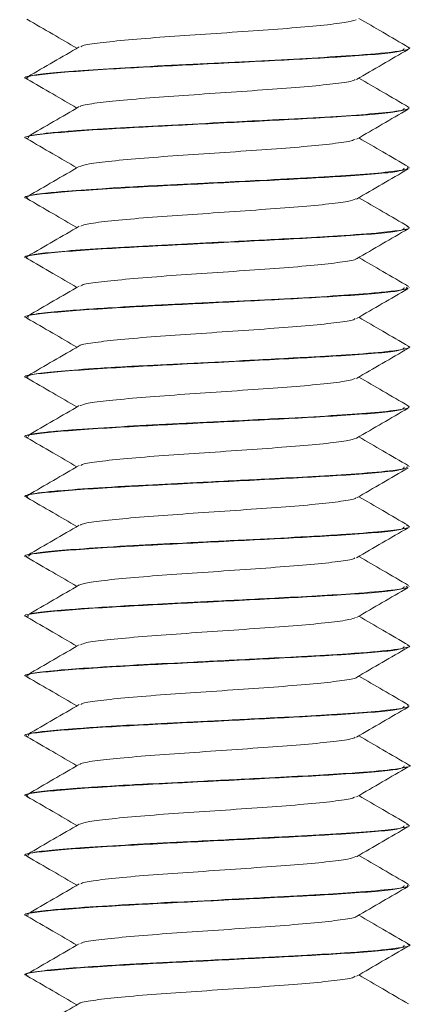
# Model space of a CAD drawing. Header units: millimetres. Extents: x 299 to 1025, y 4 to 1359.
# Tile 30 of 48: x 662.59 to 670.8, y 1298.73 to 1319.32. Entities that reach past the tile are written whole.
import ezdxf

# ---------------------------------------------------------------- set-up
doc = ezdxf.new("R2010")
doc.units = ezdxf.units.MM

msp = doc.modelspace()

# ---------------------------------------------------------------- linework, layer by layer
at = {"color": 7, "linetype": 'Continuous', "lineweight": 15}
for p, q in [((670.732, 1318.715), (670.732, 1318.724)), ((662.732, 1318.099), (662.732, 1318.089)), ((670.732, 1317.465), (670.732, 1317.474)), ((662.732, 1316.849), (662.732, 1316.839)), ((670.732, 1316.215), (670.732, 1316.224)), ((662.732, 1315.599), (662.732, 1315.589)), ((670.732, 1314.965), (670.732, 1314.974)), ((662.732, 1314.349), (662.732, 1314.339)), ((670.732, 1313.715), (670.732, 1313.724)), ((662.732, 1313.099), (662.732, 1313.089)), ((670.732, 1312.465), (670.732, 1312.474)), ((662.732, 1311.849), (662.732, 1311.839)), ((670.732, 1311.215), (670.732, 1311.224)), ((662.732, 1310.599), (662.732, 1310.589)), ((670.732, 1309.965), (670.732, 1309.974)), ((662.732, 1309.349), (662.732, 1309.339)), ((670.732, 1308.715), (670.732, 1308.724)), ((662.732, 1308.099), (662.732, 1308.089)), ((670.732, 1307.465), (670.732, 1307.474)), ((662.732, 1306.849), (662.732, 1306.839)), ((670.732, 1306.215), (670.732, 1306.224)), ((662.732, 1305.599), (662.732, 1305.589)), ((670.732, 1304.965), (670.732, 1304.974)), ((662.732, 1304.349), (662.732, 1304.339)), ((670.732, 1303.715), (670.732, 1303.724)), ((662.732, 1303.099), (662.732, 1303.089)), ((670.732, 1302.465), (670.732, 1302.474)), ((662.732, 1301.849), (662.732, 1301.839)), ((670.732, 1301.215), (670.732, 1301.224)), ((662.732, 1300.599), (662.732, 1300.589)), ((670.732, 1299.965), (670.732, 1299.974)), ((662.732, 1299.349), (662.732, 1299.339))]:
    msp.add_line(p, q, dxfattribs=at)
for points, knots in [([(662.74, 1319.326), (662.92, 1319.222), (663.269, 1319.02), (663.617, 1318.817), (663.786, 1318.719)], [0, 0, 0, 0, 0.516228, 1, 1, 1, 1]), ([(663.869, 1318.748), (663.879, 1318.757), (663.912, 1318.786), (664.248, 1318.833), (664.832, 1318.894), (665.603, 1318.956), (666.476, 1319.013), (667.37, 1319.076), (668.208, 1319.135), (668.908, 1319.195), (669.426, 1319.258), (669.561, 1319.296), (669.628, 1319.315)], [0, 0, 0, 0, 0.046266, 0.151447, 0.257736, 0.364675, 0.469435, 0.576592, 0.682375, 0.78802, 0.895213, 1, 1, 1, 1]), ([(670.722, 1318.738), (670.542, 1318.843), (670.194, 1319.045), (669.846, 1319.247), (669.679, 1319.344)], [0, 0, 0, 0, 0.5176113, 1, 1, 1, 1]), ([(662.766, 1318.076), (662.755, 1318.078), (662.573, 1318.114), (663.081, 1318.186), (664.342, 1318.281), (666.089, 1318.369), (667.844, 1318.458), (669.469, 1318.545), (670.598, 1318.634), (670.62, 1318.691), (670.629, 1318.715)], [0, 0, 0, 0, 0.010445, 0.169024, 0.326711, 0.460164, 0.595422, 0.728565, 0.88742, 1, 1, 1, 1]), ([(670.712, 1318.739), (670.718, 1318.737), (670.785, 1318.715), (670.665, 1318.68), (670.273, 1318.623), (669.544, 1318.562), (668.486, 1318.502), (667.375, 1318.444), (666.188, 1318.383), (665.056, 1318.329), (664.069, 1318.269), (663.321, 1318.212), (662.823, 1318.157), (662.767, 1318.118), (662.74, 1318.099)], [0, 0, 0, 0, 0.008488, 0.09962, 0.165909, 0.282365, 0.372994, 0.460498, 0.551311, 0.647171, 0.732333, 0.822919, 0.912624, 1, 1, 1, 1]), ([(663.836, 1318.748), (663.657, 1318.644), (663.297, 1318.435), (662.937, 1318.226), (662.757, 1318.122)], [0, 0, 0, 0, 0.499698, 1, 1, 1, 1]), ([(669.632, 1318.067), (669.812, 1318.171), (670.171, 1318.38), (670.531, 1318.589), (670.711, 1318.693)], [0, 0, 0, 0, 0.49968, 1, 1, 1, 1]), ([(662.74, 1318.076), (662.92, 1317.972), (663.269, 1317.77), (663.617, 1317.567), (663.786, 1317.469)], [0, 0, 0, 0, 0.5162404, 1, 1, 1, 1]), ([(663.854, 1317.498), (663.855, 1317.501), (663.861, 1317.525), (664.13, 1317.568), (664.649, 1317.626), (665.381, 1317.69), (666.233, 1317.747), (667.13, 1317.809), (667.989, 1317.87), (668.741, 1317.927), (669.287, 1317.991), (669.584, 1318.035), (669.601, 1318.062), (669.604, 1318.068)], [0, 0, 0, 0, 0.016458, 0.122221, 0.227224, 0.334135, 0.438692, 0.54502, 0.651318, 0.755895, 0.862811, 0.967778, 1, 1, 1, 1]), ([(670.722, 1317.488), (670.542, 1317.593), (670.194, 1317.795), (669.846, 1317.997), (669.679, 1318.094)], [0, 0, 0, 0, 0.5176113, 1, 1, 1, 1]), ([(662.766, 1316.826), (662.755, 1316.828), (662.573, 1316.863), (663.081, 1316.936), (664.342, 1317.031), (666.089, 1317.119), (667.844, 1317.208), (669.469, 1317.295), (670.598, 1317.384), (670.62, 1317.441), (670.629, 1317.465)], [0, 0, 0, 0, 0.010445, 0.169023, 0.326711, 0.460164, 0.595422, 0.728565, 0.88742, 1, 1, 1, 1]), ([(663.836, 1317.498), (663.657, 1317.394), (663.297, 1317.185), (662.937, 1316.976), (662.757, 1316.872)], [0, 0, 0, 0, 0.499674, 1, 1, 1, 1]), ([(670.704, 1317.489), (670.716, 1317.485), (670.74, 1317.477), (670.731, 1317.467), (670.725, 1317.462), (670.699, 1317.442), (670.54, 1317.406), (669.982, 1317.347), (669.122, 1317.284), (668.427, 1317.253), (668.062, 1317.23), (668.054, 1317.23), (668.028, 1317.228), (667.932, 1317.223), (667.566, 1317.204), (666.82, 1317.166), (665.753, 1317.113), (664.665, 1317.057), (664.041, 1317.016), (663.753, 1316.994), (663.678, 1316.989), (663.443, 1316.97), (663.06, 1316.935), (662.752, 1316.891), (662.768, 1316.86), (662.773, 1316.849)], [0, 0, 0, 0, 0.018715, 0.036701, 0.04199, 0.04481, 0.127141, 0.225088, 0.315246, 0.405395, 0.40564, 0.406055, 0.407392, 0.412093, 0.429609, 0.496969, 0.587212, 0.677104, 0.76855, 0.771799, 0.777326, 0.795212, 0.858216, 0.94896, 1, 1, 1, 1]), ([(669.632, 1316.817), (669.812, 1316.921), (670.171, 1317.13), (670.531, 1317.339), (670.711, 1317.443)], [0, 0, 0, 0, 0.499668, 1, 1, 1, 1]), ([(662.74, 1316.826), (662.92, 1316.722), (663.269, 1316.52), (663.617, 1316.317), (663.786, 1316.219)], [0, 0, 0, 0, 0.516216, 1, 1, 1, 1]), ([(663.845, 1316.247), (663.898, 1316.265), (664.009, 1316.305), (664.49, 1316.36), (665.166, 1316.423), (665.994, 1316.482), (666.887, 1316.541), (667.764, 1316.604), (668.552, 1316.661), (669.161, 1316.724), (669.533, 1316.776), (669.583, 1316.807), (669.602, 1316.818)], [0, 0, 0, 0, 0.095714, 0.199883, 0.306441, 0.411407, 0.5166, 0.623098, 0.727223, 0.833542, 0.939153, 1, 1, 1, 1]), ([(670.722, 1316.238), (670.542, 1316.343), (670.194, 1316.545), (669.846, 1316.747), (669.679, 1316.844)], [0, 0, 0, 0, 0.5176113, 1, 1, 1, 1]), ([(662.766, 1315.576), (662.755, 1315.578), (662.573, 1315.614), (663.081, 1315.686), (664.342, 1315.781), (666.089, 1315.869), (667.844, 1315.958), (669.469, 1316.045), (670.598, 1316.134), (670.62, 1316.191), (670.629, 1316.215)], [0, 0, 0, 0, 0.010445, 0.169024, 0.326711, 0.460164, 0.595422, 0.728565, 0.88742, 1, 1, 1, 1]), ([(670.704, 1316.239), (670.711, 1316.221), (670.723, 1316.185), (670.337, 1316.132), (669.668, 1316.072), (668.731, 1316.015), (667.737, 1315.963), (666.986, 1315.924), (666.605, 1315.905), (666.496, 1315.899), (666.082, 1315.879), (665.558, 1315.854), (664.849, 1315.816), (664.183, 1315.777), (663.724, 1315.739), (663.492, 1315.724), (663.484, 1315.723), (663.455, 1315.72), (663.35, 1315.711), (663.161, 1315.694), (663.011, 1315.676), (662.911, 1315.66), (662.806, 1315.64), (662.707, 1315.619), (662.747, 1315.602), (662.755, 1315.599)], [0, 0, 0, 0, 0.0803035, 0.1675816, 0.2611101, 0.349256, 0.4412397, 0.5071466, 0.5250249, 0.5301818, 0.5328168, 0.6221331, 0.6533307, 0.7132882, 0.8042644, 0.8046083, 0.8052777, 0.8075935, 0.8161299, 0.8488079, 0.8938132, 0.9030987, 0.921472, 0.985384, 1, 1, 1, 1]), ([(663.836, 1316.248), (663.657, 1316.144), (663.297, 1315.935), (662.937, 1315.726), (662.757, 1315.622)], [0, 0, 0, 0, 0.499698, 1, 1, 1, 1]), ([(669.632, 1315.567), (669.812, 1315.671), (670.171, 1315.88), (670.531, 1316.089), (670.711, 1316.193)], [0, 0, 0, 0, 0.49968, 1, 1, 1, 1]), ([(670.722, 1314.988), (670.542, 1315.093), (670.194, 1315.295), (669.846, 1315.497), (669.679, 1315.594)], [0, 0, 0, 0, 0.5176113, 1, 1, 1, 1]), ([(662.74, 1315.576), (662.92, 1315.472), (663.269, 1315.27), (663.617, 1315.067), (663.786, 1314.969)], [0, 0, 0, 0, 0.5162404, 1, 1, 1, 1]), ([(663.866, 1314.997), (663.89, 1315.01), (663.95, 1315.044), (664.341, 1315.094), (664.964, 1315.156), (665.76, 1315.217), (666.643, 1315.274), (667.531, 1315.338), (668.351, 1315.396), (669.017, 1315.456), (669.476, 1315.516), (669.574, 1315.552), (669.619, 1315.568)], [0, 0, 0, 0, 0.066228, 0.17043, 0.276576, 0.382452, 0.486827, 0.593462, 0.698006, 0.80367, 0.909964, 1, 1, 1, 1]), ([(662.766, 1314.326), (662.755, 1314.328), (662.573, 1314.363), (663.081, 1314.436), (664.342, 1314.531), (666.089, 1314.619), (667.844, 1314.708), (669.469, 1314.795), (670.598, 1314.884), (670.62, 1314.941), (670.629, 1314.965)], [0, 0, 0, 0, 0.010445, 0.169023, 0.326711, 0.460164, 0.595422, 0.728565, 0.88742, 1, 1, 1, 1]), ([(670.687, 1314.989), (670.705, 1314.983), (670.784, 1314.959), (670.606, 1314.919), (670.144, 1314.861), (669.351, 1314.8), (668.262, 1314.741), (667.115, 1314.68), (665.933, 1314.621), (664.871, 1314.569), (663.923, 1314.509), (663.218, 1314.453), (662.845, 1314.404), (662.729, 1314.368), (662.737, 1314.352), (662.738, 1314.349)], [0, 0, 0, 0, 0.025955, 0.111159, 0.195106, 0.300056, 0.383652, 0.490555, 0.570457, 0.658237, 0.749667, 0.839506, 0.922959, 0.986324, 1, 1, 1, 1]), ([(663.836, 1314.998), (663.657, 1314.894), (663.297, 1314.685), (662.937, 1314.476), (662.757, 1314.372)], [0, 0, 0, 0, 0.499674, 1, 1, 1, 1]), ([(669.632, 1314.317), (669.812, 1314.421), (670.171, 1314.63), (670.531, 1314.839), (670.711, 1314.943)], [0, 0, 0, 0, 0.499668, 1, 1, 1, 1]), ([(662.74, 1314.326), (662.92, 1314.222), (663.269, 1314.02), (663.617, 1313.817), (663.786, 1313.719)], [0, 0, 0, 0, 0.516216, 1, 1, 1, 1]), ([(663.866, 1313.748), (663.872, 1313.755), (663.896, 1313.783), (664.209, 1313.828), (664.773, 1313.888), (665.533, 1313.951), (666.399, 1314.008), (667.295, 1314.071), (668.139, 1314.131), (668.862, 1314.189), (669.362, 1314.253), (669.617, 1314.292), (669.618, 1314.315), (669.618, 1314.317)], [0, 0, 0, 0, 0.036769, 0.141862, 0.247525, 0.354258, 0.458661, 0.565356, 0.671106, 0.77612, 0.883027, 0.987577, 1, 1, 1, 1]), ([(670.722, 1313.738), (670.542, 1313.843), (670.194, 1314.045), (669.846, 1314.247), (669.679, 1314.344)], [0, 0, 0, 0, 0.5176113, 1, 1, 1, 1]), ([(663.836, 1313.748), (663.657, 1313.644), (663.297, 1313.435), (662.937, 1313.226), (662.757, 1313.122)], [0, 0, 0, 0, 0.499698, 1, 1, 1, 1]), ([(662.766, 1313.076), (662.755, 1313.078), (662.573, 1313.114), (663.081, 1313.186), (664.342, 1313.281), (666.089, 1313.369), (667.844, 1313.458), (669.469, 1313.545), (670.598, 1313.634), (670.62, 1313.691), (670.629, 1313.715)], [0, 0, 0, 0, 0.010445, 0.169024, 0.326711, 0.460164, 0.595422, 0.728565, 0.88742, 1, 1, 1, 1]), ([(670.679, 1313.724), (670.69, 1313.713), (670.72, 1313.685), (670.485, 1313.653), (670.161, 1313.616), (669.709, 1313.576), (668.933, 1313.525), (667.862, 1313.47), (666.7, 1313.409), (665.537, 1313.353), (664.6, 1313.302), (663.994, 1313.262), (663.472, 1313.223), (663.175, 1313.197), (662.985, 1313.172), (662.858, 1313.152), (662.729, 1313.127), (662.761, 1313.106), (662.772, 1313.099)], [0, 0, 0, 0, 0.051204, 0.131629, 0.166093, 0.225216, 0.317841, 0.409505, 0.503058, 0.594799, 0.687332, 0.747919, 0.780955, 0.872264, 0.883011, 0.90218, 0.965694, 1, 1, 1, 1]), ([(669.632, 1313.067), (669.812, 1313.171), (670.171, 1313.38), (670.531, 1313.589), (670.711, 1313.693)], [0, 0, 0, 0, 0.49968, 1, 1, 1, 1]), ([(662.74, 1313.076), (662.92, 1312.972), (663.269, 1312.77), (663.617, 1312.567), (663.786, 1312.469)], [0, 0, 0, 0, 0.5162404, 1, 1, 1, 1]), ([(663.845, 1312.498), (663.845, 1312.5), (663.845, 1312.521), (664.097, 1312.563), (664.594, 1312.621), (665.313, 1312.685), (666.157, 1312.742), (667.054, 1312.803), (667.919, 1312.865), (668.683, 1312.922), (669.249, 1312.986), (669.569, 1313.032), (669.594, 1313.06), (669.601, 1313.068)], [0, 0, 0, 0, 0.00711, 0.113141, 0.217911, 0.324841, 0.429557, 0.535656, 0.642146, 0.746608, 0.853467, 0.958713, 1, 1, 1, 1]), ([(670.722, 1312.488), (670.542, 1312.593), (670.194, 1312.795), (669.846, 1312.997), (669.679, 1313.094)], [0, 0, 0, 0, 0.5176113, 1, 1, 1, 1]), ([(663.836, 1312.498), (663.657, 1312.394), (663.297, 1312.185), (662.937, 1311.976), (662.757, 1311.872)], [0, 0, 0, 0, 0.499674, 1, 1, 1, 1]), ([(662.766, 1311.826), (662.755, 1311.828), (662.573, 1311.863), (663.081, 1311.936), (664.342, 1312.031), (666.089, 1312.119), (667.844, 1312.208), (669.469, 1312.295), (670.598, 1312.384), (670.62, 1312.441), (670.629, 1312.465)], [0, 0, 0, 0, 0.010445, 0.169023, 0.326711, 0.460164, 0.595422, 0.728565, 0.88742, 1, 1, 1, 1]), ([(670.714, 1312.488), (670.719, 1312.487), (670.785, 1312.466), (670.662, 1312.428), (670.253, 1312.372), (669.522, 1312.311), (668.714, 1312.265), (668.019, 1312.228), (667.263, 1312.188), (666.232, 1312.136), (665.337, 1312.093), (664.646, 1312.054), (664.006, 1312.014), (663.331, 1311.963), (662.826, 1311.908), (662.767, 1311.868), (662.737, 1311.849)], [0, 0, 0, 0, 0.006989, 0.098393, 0.17566, 0.282313, 0.368075, 0.401755, 0.459032, 0.550228, 0.639499, 0.673351, 0.731007, 0.821587, 0.91121, 1, 1, 1, 1]), ([(669.632, 1311.817), (669.812, 1311.921), (670.171, 1312.13), (670.531, 1312.339), (670.711, 1312.443)], [0, 0, 0, 0, 0.499668, 1, 1, 1, 1]), ([(662.74, 1311.826), (662.92, 1311.722), (663.269, 1311.52), (663.617, 1311.317), (663.786, 1311.219)], [0, 0, 0, 0, 0.516216, 1, 1, 1, 1]), ([(663.854, 1311.247), (663.897, 1311.264), (663.99, 1311.301), (664.441, 1311.355), (665.101, 1311.417), (665.92, 1311.477), (666.81, 1311.536), (667.691, 1311.599), (668.49, 1311.656), (669.117, 1311.718), (669.516, 1311.773), (669.58, 1311.805), (669.605, 1311.818)], [0, 0, 0, 0, 0.086434, 0.190555, 0.297026, 0.402318, 0.5072, 0.613784, 0.717985, 0.824139, 0.930008, 1, 1, 1, 1]), ([(670.722, 1311.238), (670.542, 1311.343), (670.194, 1311.545), (669.846, 1311.747), (669.679, 1311.844)], [0, 0, 0, 0, 0.5176113, 1, 1, 1, 1]), ([(662.766, 1310.576), (662.755, 1310.578), (662.573, 1310.614), (663.081, 1310.686), (664.342, 1310.781), (666.089, 1310.869), (667.844, 1310.958), (669.469, 1311.045), (670.598, 1311.134), (670.62, 1311.191), (670.629, 1311.215)], [0, 0, 0, 0, 0.010445, 0.169024, 0.326711, 0.460164, 0.595422, 0.728565, 0.88742, 1, 1, 1, 1]), ([(663.836, 1311.248), (663.657, 1311.144), (663.297, 1310.935), (662.937, 1310.726), (662.757, 1310.622)], [0, 0, 0, 0, 0.499686, 1, 1, 1, 1]), ([(670.703, 1311.239), (670.715, 1311.235), (670.74, 1311.226), (670.731, 1311.218), (670.726, 1311.212), (670.724, 1311.211), (670.701, 1311.191), (670.545, 1311.158), (669.993, 1311.097), (669.137, 1311.038), (668.443, 1310.999), (668.071, 1310.981), (668.043, 1310.979), (667.946, 1310.974), (667.58, 1310.955), (666.837, 1310.916), (665.771, 1310.864), (664.681, 1310.808), (664.033, 1310.765), (663.691, 1310.74), (663.447, 1310.721), (663.065, 1310.686), (662.754, 1310.641), (662.768, 1310.611), (662.773, 1310.599)], [0, 0, 0, 0, 0.0190468, 0.0365866, 0.0413153, 0.0426688, 0.0433487, 0.1261193, 0.2236115, 0.3137743, 0.4039301, 0.4047138, 0.4061568, 0.4110228, 0.4286671, 0.4954919, 0.5857815, 0.6756262, 0.7670756, 0.777042, 0.7953294, 0.8567759, 0.9474798, 1, 1, 1, 1]), ([(669.632, 1310.567), (669.812, 1310.671), (670.171, 1310.88), (670.531, 1311.089), (670.711, 1311.193)], [0, 0, 0, 0, 0.49968, 1, 1, 1, 1]), ([(662.74, 1310.576), (662.92, 1310.472), (663.269, 1310.27), (663.617, 1310.067), (663.786, 1309.969)], [0, 0, 0, 0, 0.5162404, 1, 1, 1, 1]), ([(663.869, 1309.997), (663.885, 1310.009), (663.932, 1310.04), (664.297, 1310.089), (664.902, 1310.15), (665.688, 1310.212), (666.566, 1310.269), (667.457, 1310.332), (668.286, 1310.391), (668.968, 1310.451), (669.457, 1310.513), (669.573, 1310.55), (669.629, 1310.569)], [0, 0, 0, 0, 0.056911, 0.161236, 0.267169, 0.373255, 0.47748, 0.584074, 0.688859, 0.794236, 0.900664, 1, 1, 1, 1]), ([(670.722, 1309.988), (670.542, 1310.093), (670.194, 1310.295), (669.846, 1310.497), (669.679, 1310.594)], [0, 0, 0, 0, 0.517636, 1, 1, 1, 1]), ([(662.766, 1309.326), (662.755, 1309.328), (662.573, 1309.363), (663.081, 1309.436), (664.342, 1309.531), (666.089, 1309.619), (667.844, 1309.708), (669.469, 1309.795), (670.598, 1309.884), (670.62, 1309.941), (670.629, 1309.965)], [0, 0, 0, 0, 0.0104447, 0.1690234, 0.3267107, 0.4601641, 0.5954222, 0.7285654, 0.8874196, 1, 1, 1, 1]), ([(670.692, 1309.974), (670.696, 1309.962), (670.703, 1309.934), (670.374, 1309.886), (669.732, 1309.826), (668.787, 1309.767), (667.693, 1309.711), (666.522, 1309.65), (665.286, 1309.591), (664.226, 1309.53), (663.466, 1309.474), (662.943, 1309.421), (662.691, 1309.379), (662.75, 1309.353), (662.758, 1309.349)], [0, 0, 0, 0, 0.057889, 0.131295, 0.242813, 0.334847, 0.41379, 0.524471, 0.610633, 0.713376, 0.810517, 0.872392, 0.982477, 1, 1, 1, 1]), ([(663.836, 1309.998), (663.657, 1309.894), (663.297, 1309.685), (662.937, 1309.476), (662.757, 1309.372)], [0, 0, 0, 0, 0.499674, 1, 1, 1, 1]), ([(669.632, 1309.317), (669.812, 1309.421), (670.171, 1309.63), (670.531, 1309.839), (670.711, 1309.943)], [0, 0, 0, 0, 0.499668, 1, 1, 1, 1]), ([(662.74, 1309.326), (662.92, 1309.222), (663.269, 1309.02), (663.617, 1308.817), (663.786, 1308.719)], [0, 0, 0, 0, 0.516216, 1, 1, 1, 1]), ([(663.862, 1308.748), (663.865, 1308.753), (663.88, 1308.779), (664.172, 1308.824), (664.715, 1308.883), (665.462, 1308.946), (666.322, 1309.003), (667.219, 1309.065), (668.071, 1309.126), (668.807, 1309.184), (669.329, 1309.248), (669.602, 1309.289), (669.609, 1309.313), (669.611, 1309.318)], [0, 0, 0, 0, 0.027419, 0.132822, 0.23817, 0.345007, 0.449449, 0.555998, 0.662022, 0.766802, 0.873736, 0.978446, 1, 1, 1, 1]), ([(670.722, 1308.738), (670.542, 1308.843), (670.194, 1309.045), (669.846, 1309.247), (669.679, 1309.344)], [0, 0, 0, 0, 0.5176113, 1, 1, 1, 1]), ([(662.766, 1308.076), (662.755, 1308.078), (662.573, 1308.114), (663.081, 1308.185), (664.342, 1308.281), (666.089, 1308.369), (667.844, 1308.458), (669.469, 1308.545), (670.598, 1308.634), (670.62, 1308.691), (670.629, 1308.715)], [0, 0, 0, 0, 0.010445, 0.169023, 0.326711, 0.460164, 0.595422, 0.728565, 0.88742, 1, 1, 1, 1]), ([(663.836, 1308.748), (663.657, 1308.644), (663.297, 1308.435), (662.937, 1308.226), (662.757, 1308.122)], [0, 0, 0, 0, 0.499686, 1, 1, 1, 1]), ([(670.677, 1308.739), (670.7, 1308.732), (670.784, 1308.708), (670.589, 1308.666), (670.104, 1308.607), (669.327, 1308.549), (668.374, 1308.496), (667.292, 1308.439), (666.066, 1308.378), (664.886, 1308.32), (663.927, 1308.259), (663.227, 1308.203), (662.793, 1308.151), (662.784, 1308.116), (662.78, 1308.099)], [0, 0, 0, 0, 0.0299798, 0.1123872, 0.2045964, 0.3075378, 0.3716622, 0.4653385, 0.5685314, 0.6535116, 0.7530099, 0.8383739, 0.9225608, 1, 1, 1, 1]), ([(669.632, 1308.067), (669.812, 1308.171), (670.171, 1308.38), (670.531, 1308.589), (670.711, 1308.693)], [0, 0, 0, 0, 0.499692, 1, 1, 1, 1]), ([(662.74, 1308.076), (662.92, 1307.972), (663.269, 1307.77), (663.617, 1307.567), (663.786, 1307.469)], [0, 0, 0, 0, 0.516228, 1, 1, 1, 1]), ([(663.836, 1307.497), (663.902, 1307.518), (664.034, 1307.559), (664.55, 1307.616), (665.244, 1307.679), (666.082, 1307.737), (666.977, 1307.798), (667.848, 1307.86), (668.623, 1307.917), (669.21, 1307.98), (669.553, 1308.029), (669.589, 1308.059), (669.6, 1308.068)], [0, 0, 0, 0, 0.105088, 0.209552, 0.316339, 0.421144, 0.52685, 0.633372, 0.737651, 0.844288, 0.949724, 1, 1, 1, 1]), ([(670.722, 1307.488), (670.542, 1307.593), (670.194, 1307.795), (669.846, 1307.997), (669.679, 1308.094)], [0, 0, 0, 0, 0.517636, 1, 1, 1, 1]), ([(662.766, 1306.826), (662.755, 1306.828), (662.573, 1306.863), (663.081, 1306.936), (664.342, 1307.031), (666.089, 1307.119), (667.844, 1307.208), (669.469, 1307.295), (670.598, 1307.384), (670.62, 1307.441), (670.629, 1307.465)], [0, 0, 0, 0, 0.0104447, 0.1690234, 0.3267107, 0.4601641, 0.5954222, 0.7285654, 0.8874196, 1, 1, 1, 1]), ([(670.67, 1307.474), (670.687, 1307.465), (670.738, 1307.438), (670.42, 1307.393), (669.818, 1307.333), (668.937, 1307.276), (667.909, 1307.222), (666.74, 1307.161), (665.63, 1307.108), (664.568, 1307.05), (663.632, 1306.989), (663.008, 1306.93), (662.73, 1306.883), (662.765, 1306.857), (662.776, 1306.849)], [0, 0, 0, 0, 0.042371, 0.124434, 0.23576, 0.316159, 0.39675, 0.507031, 0.593609, 0.662801, 0.782197, 0.877248, 0.96113, 1, 1, 1, 1]), ([(663.836, 1307.498), (663.657, 1307.394), (663.297, 1307.185), (662.937, 1306.976), (662.757, 1306.872)], [0, 0, 0, 0, 0.499698, 1, 1, 1, 1]), ([(669.632, 1306.817), (669.812, 1306.921), (670.171, 1307.13), (670.531, 1307.339), (670.711, 1307.443)], [0, 0, 0, 0, 0.499668, 1, 1, 1, 1]), ([(662.74, 1306.826), (662.92, 1306.722), (663.269, 1306.52), (663.617, 1306.317), (663.786, 1306.219)], [0, 0, 0, 0, 0.5162404, 1, 1, 1, 1]), ([(663.861, 1306.247), (663.894, 1306.262), (663.971, 1306.298), (664.394, 1306.349), (665.037, 1306.412), (665.846, 1306.472), (666.734, 1306.531), (667.618, 1306.594), (668.427, 1306.651), (669.072, 1306.713), (669.498, 1306.77), (669.577, 1306.804), (669.61, 1306.818)], [0, 0, 0, 0, 0.07714, 0.181267, 0.287612, 0.393195, 0.497813, 0.604444, 0.708772, 0.814723, 0.920811, 1, 1, 1, 1]), ([(670.722, 1306.238), (670.542, 1306.343), (670.194, 1306.545), (669.846, 1306.747), (669.679, 1306.844)], [0, 0, 0, 0, 0.5176113, 1, 1, 1, 1]), ([(662.766, 1305.576), (662.755, 1305.578), (662.573, 1305.614), (663.081, 1305.685), (664.342, 1305.781), (666.089, 1305.869), (667.844, 1305.958), (669.469, 1306.045), (670.598, 1306.134), (670.62, 1306.191), (670.629, 1306.215)], [0, 0, 0, 0, 0.010445, 0.169023, 0.326711, 0.460164, 0.595422, 0.728565, 0.88742, 1, 1, 1, 1]), ([(670.693, 1306.239), (670.707, 1306.235), (670.8, 1306.214), (670.656, 1306.18), (670.299, 1306.126), (669.587, 1306.065), (668.56, 1306.006), (667.449, 1305.948), (666.298, 1305.889), (665.096, 1305.831), (664.14, 1305.773), (663.367, 1305.716), (662.839, 1305.661), (662.769, 1305.62), (662.735, 1305.599)], [0, 0, 0, 0, 0.015048, 0.098795, 0.159527, 0.278674, 0.370554, 0.447233, 0.550977, 0.634971, 0.735692, 0.809747, 0.905926, 1, 1, 1, 1]), ([(663.836, 1306.248), (663.657, 1306.144), (663.297, 1305.935), (662.937, 1305.726), (662.757, 1305.622)], [0, 0, 0, 0, 0.499686, 1, 1, 1, 1]), ([(669.632, 1305.567), (669.812, 1305.671), (670.171, 1305.88), (670.531, 1306.089), (670.711, 1306.193)], [0, 0, 0, 0, 0.499692, 1, 1, 1, 1]), ([(662.74, 1305.576), (662.92, 1305.472), (663.269, 1305.27), (663.617, 1305.067), (663.786, 1304.969)], [0, 0, 0, 0, 0.516228, 1, 1, 1, 1]), ([(663.869, 1304.998), (663.88, 1305.007), (663.915, 1305.037), (664.255, 1305.084), (664.842, 1305.145), (665.616, 1305.207), (666.489, 1305.264), (667.383, 1305.327), (668.217, 1305.386), (668.925, 1305.445), (669.399, 1305.509), (669.634, 1305.547), (669.63, 1305.567), (669.63, 1305.567)], [0, 0, 0, 0, 0.047725, 0.152525, 0.25851, 0.365073, 0.469499, 0.576319, 0.6817, 0.787055, 0.893882, 0.998314, 1, 1, 1, 1]), ([(670.722, 1304.988), (670.542, 1305.093), (670.194, 1305.295), (669.846, 1305.497), (669.679, 1305.594)], [0, 0, 0, 0, 0.517636, 1, 1, 1, 1]), ([(662.766, 1304.326), (662.755, 1304.328), (662.573, 1304.364), (663.081, 1304.435), (664.342, 1304.531), (666.089, 1304.619), (667.844, 1304.708), (669.469, 1304.795), (670.598, 1304.884), (670.62, 1304.941), (670.629, 1304.965)], [0, 0, 0, 0, 0.0104449, 0.1690236, 0.3267108, 0.4601642, 0.5954223, 0.7285654, 0.8874196, 1, 1, 1, 1]), ([(663.836, 1304.998), (663.657, 1304.894), (663.297, 1304.685), (662.937, 1304.476), (662.757, 1304.372)], [0, 0, 0, 0, 0.499698, 1, 1, 1, 1]), ([(670.693, 1304.974), (670.705, 1304.969), (670.761, 1304.947), (670.522, 1304.906), (670.007, 1304.848), (669.174, 1304.789), (668.15, 1304.735), (666.998, 1304.674), (665.826, 1304.616), (665.067, 1304.578), (664.604, 1304.551), (664.237, 1304.528), (663.682, 1304.49), (663.231, 1304.452), (662.946, 1304.418), (662.762, 1304.386), (662.773, 1304.362), (662.778, 1304.349)], [0, 0, 0, 0, 0.023371, 0.104787, 0.204154, 0.296995, 0.379805, 0.481929, 0.574266, 0.657878, 0.674114, 0.702337, 0.763658, 0.851967, 0.888797, 0.938452, 1, 1, 1, 1]), ([(669.632, 1304.317), (669.812, 1304.421), (670.171, 1304.63), (670.531, 1304.839), (670.711, 1304.943)], [0, 0, 0, 0, 0.499668, 1, 1, 1, 1]), ([(662.74, 1304.326), (662.92, 1304.222), (663.269, 1304.02), (663.617, 1303.817), (663.786, 1303.719)], [0, 0, 0, 0, 0.5162404, 1, 1, 1, 1]), ([(663.855, 1303.748), (663.856, 1303.752), (663.864, 1303.776), (664.136, 1303.819), (664.659, 1303.877), (665.393, 1303.941), (666.246, 1303.998), (667.143, 1304.06), (668.001, 1304.121), (668.751, 1304.178), (669.294, 1304.242), (669.587, 1304.286), (669.602, 1304.312), (669.605, 1304.318)], [0, 0, 0, 0, 0.01807, 0.123783, 0.228833, 0.335736, 0.440272, 0.546635, 0.652895, 0.757499, 0.864421, 0.969346, 1, 1, 1, 1]), ([(670.722, 1303.738), (670.542, 1303.843), (670.194, 1304.045), (669.846, 1304.247), (669.679, 1304.344)], [0, 0, 0, 0, 0.5176113, 1, 1, 1, 1]), ([(662.766, 1303.076), (662.755, 1303.078), (662.573, 1303.114), (663.081, 1303.185), (664.342, 1303.281), (666.089, 1303.369), (667.844, 1303.458), (669.469, 1303.545), (670.598, 1303.634), (670.62, 1303.691), (670.629, 1303.715)], [0, 0, 0, 0, 0.010445, 0.169023, 0.326711, 0.460164, 0.595422, 0.728565, 0.88742, 1, 1, 1, 1]), ([(670.714, 1303.739), (670.718, 1303.738), (670.801, 1303.72), (670.677, 1303.686), (670.361, 1303.632), (669.668, 1303.572), (668.757, 1303.516), (667.704, 1303.461), (666.532, 1303.4), (665.561, 1303.354), (664.821, 1303.314), (664.35, 1303.286), (664.002, 1303.262), (663.76, 1303.245), (663.371, 1303.215), (662.94, 1303.171), (662.699, 1303.126), (662.75, 1303.103), (662.759, 1303.099)], [0, 0, 0, 0, 0.00352, 0.079541, 0.160194, 0.26915, 0.348539, 0.426049, 0.53373, 0.618727, 0.655489, 0.721848, 0.748599, 0.763634, 0.802119, 0.889135, 0.982429, 1, 1, 1, 1]), ([(663.836, 1303.748), (663.657, 1303.644), (663.297, 1303.435), (662.937, 1303.226), (662.757, 1303.121)], [0, 0, 0, 0, 0.499674, 1, 1, 1, 1]), ([(669.632, 1303.067), (669.812, 1303.171), (670.171, 1303.38), (670.531, 1303.589), (670.711, 1303.693)], [0, 0, 0, 0, 0.499692, 1, 1, 1, 1]), ([(662.74, 1303.076), (662.92, 1302.972), (663.269, 1302.77), (663.617, 1302.567), (663.786, 1302.469)], [0, 0, 0, 0, 0.516228, 1, 1, 1, 1]), ([(663.844, 1302.497), (663.899, 1302.516), (664.012, 1302.555), (664.499, 1302.611), (665.178, 1302.674), (666.007, 1302.733), (666.9, 1302.792), (667.776, 1302.855), (668.563, 1302.912), (669.168, 1302.975), (669.536, 1303.026), (669.584, 1303.057), (669.601, 1303.068)], [0, 0, 0, 0, 0.097312, 0.2014944, 0.3080638, 0.4129757, 0.5182229, 0.6247015, 0.7288191, 0.8351617, 0.9407249, 1, 1, 1, 1]), ([(670.722, 1302.488), (670.542, 1302.593), (670.194, 1302.795), (669.846, 1302.997), (669.679, 1303.094)], [0, 0, 0, 0, 0.517636, 1, 1, 1, 1]), ([(662.766, 1301.826), (662.755, 1301.828), (662.573, 1301.864), (663.081, 1301.935), (664.342, 1302.031), (666.089, 1302.119), (667.844, 1302.208), (669.469, 1302.295), (670.598, 1302.384), (670.62, 1302.441), (670.629, 1302.465)], [0, 0, 0, 0, 0.010445, 0.169024, 0.326711, 0.460164, 0.595422, 0.728566, 0.88742, 1, 1, 1, 1]), ([(663.836, 1302.498), (663.657, 1302.394), (663.297, 1302.185), (662.937, 1301.976), (662.757, 1301.872)], [0, 0, 0, 0, 0.499698, 1, 1, 1, 1]), ([(670.676, 1302.489), (670.699, 1302.482), (670.785, 1302.458), (670.589, 1302.416), (670.132, 1302.36), (669.354, 1302.3), (668.612, 1302.259), (668.122, 1302.233), (667.953, 1302.224), (667.863, 1302.22), (667.821, 1302.217), (667.803, 1302.217), (667.797, 1302.216), (667.795, 1302.216), (667.795, 1302.216), (667.795, 1302.216), (667.795, 1302.216), (667.795, 1302.216), (667.794, 1302.216), (667.793, 1302.216), (667.771, 1302.214), (667.717, 1302.212), (667.551, 1302.203), (666.984, 1302.175), (666.043, 1302.127), (664.881, 1302.069), (663.931, 1302.009), (663.349, 1301.963), (663.029, 1301.929), (662.791, 1301.894), (662.773, 1301.866), (662.762, 1301.849)], [0, 0, 0, 0, 0.030186, 0.112776, 0.202563, 0.293327, 0.381556, 0.404554, 0.416843, 0.423185, 0.426405, 0.427216, 0.427621, 0.427673, 0.427699, 0.427711, 0.427714, 0.427716, 0.427736, 0.427776, 0.42813, 0.4329, 0.44111, 0.467842, 0.567943, 0.657033, 0.751156, 0.836813, 0.87532, 0.920137, 1, 1, 1, 1]), ([(669.632, 1301.817), (669.812, 1301.921), (670.171, 1302.13), (670.531, 1302.339), (670.711, 1302.443)], [0, 0, 0, 0, 0.499668, 1, 1, 1, 1]), ([(662.74, 1301.826), (662.92, 1301.722), (663.269, 1301.52), (663.617, 1301.317), (663.786, 1301.219)], [0, 0, 0, 0, 0.5162404, 1, 1, 1, 1]), ([(663.866, 1301.247), (663.89, 1301.261), (663.953, 1301.294), (664.348, 1301.344), (664.974, 1301.407), (665.773, 1301.468), (666.657, 1301.525), (667.544, 1301.589), (668.363, 1301.646), (669.025, 1301.707), (669.479, 1301.766), (669.575, 1301.802), (669.618, 1301.818)], [0, 0, 0, 0, 0.067833, 0.172019, 0.278197, 0.384035, 0.488442, 0.59508, 0.699586, 0.805296, 0.911564, 1, 1, 1, 1]), ([(670.722, 1301.238), (670.542, 1301.343), (670.194, 1301.545), (669.846, 1301.747), (669.679, 1301.844)], [0, 0, 0, 0, 0.5176113, 1, 1, 1, 1]), ([(662.766, 1300.576), (662.755, 1300.578), (662.573, 1300.614), (663.081, 1300.685), (664.342, 1300.781), (666.089, 1300.869), (667.844, 1300.958), (669.469, 1301.045), (670.598, 1301.134), (670.62, 1301.191), (670.629, 1301.215)], [0, 0, 0, 0, 0.010445, 0.169023, 0.326711, 0.460164, 0.595422, 0.728565, 0.88742, 1, 1, 1, 1]), ([(670.692, 1301.224), (670.702, 1301.216), (670.736, 1301.19), (670.445, 1301.145), (669.838, 1301.085), (669.079, 1301.035), (668.449, 1301.001), (667.725, 1300.962), (666.753, 1300.912), (665.547, 1300.854), (664.406, 1300.792), (663.565, 1300.733), (663.008, 1300.679), (662.728, 1300.636), (662.764, 1300.607), (662.775, 1300.599)], [0, 0, 0, 0, 0.036805, 0.122462, 0.231917, 0.314707, 0.358405, 0.404971, 0.50018, 0.590306, 0.692966, 0.798037, 0.864507, 0.961285, 1, 1, 1, 1]), ([(663.836, 1301.248), (663.657, 1301.144), (663.297, 1300.935), (662.937, 1300.726), (662.757, 1300.621)], [0, 0, 0, 0, 0.499674, 1, 1, 1, 1]), ([(669.632, 1300.567), (669.812, 1300.671), (670.171, 1300.88), (670.531, 1301.089), (670.711, 1301.193)], [0, 0, 0, 0, 0.499692, 1, 1, 1, 1]), ([(662.74, 1300.576), (662.92, 1300.472), (663.269, 1300.27), (663.617, 1300.067), (663.786, 1299.969)], [0, 0, 0, 0, 0.516228, 1, 1, 1, 1]), ([(663.867, 1299.998), (663.873, 1300.005), (663.899, 1300.033), (664.216, 1300.079), (664.783, 1300.139), (665.545, 1300.202), (666.412, 1300.259), (667.308, 1300.322), (668.15, 1300.382), (668.872, 1300.44), (669.368, 1300.504), (669.62, 1300.543), (669.62, 1300.565), (669.62, 1300.567)], [0, 0, 0, 0, 0.03838, 0.143426, 0.249139, 0.355849, 0.460251, 0.56697, 0.672668, 0.777727, 0.884626, 0.989154, 1, 1, 1, 1]), ([(670.722, 1299.988), (670.542, 1300.093), (670.194, 1300.295), (669.846, 1300.497), (669.679, 1300.594)], [0, 0, 0, 0, 0.517636, 1, 1, 1, 1]), ([(662.766, 1299.326), (662.755, 1299.328), (662.573, 1299.364), (663.081, 1299.435), (664.342, 1299.531), (666.089, 1299.619), (667.844, 1299.708), (669.469, 1299.795), (670.598, 1299.884), (670.62, 1299.941), (670.629, 1299.965)], [0, 0, 0, 0, 0.010445, 0.169024, 0.326711, 0.460164, 0.595422, 0.728566, 0.88742, 1, 1, 1, 1]), ([(670.699, 1299.989), (670.71, 1299.986), (670.8, 1299.965), (670.649, 1299.928), (670.258, 1299.872), (669.529, 1299.812), (668.566, 1299.756), (667.501, 1299.7), (666.31, 1299.64), (665.475, 1299.6), (664.989, 1299.573), (664.612, 1299.552), (664.063, 1299.517), (663.374, 1299.468), (662.888, 1299.41), (662.677, 1299.375), (662.733, 1299.349), (662.733, 1299.349)], [0, 0, 0, 0, 0.011986, 0.095278, 0.177056, 0.285698, 0.359881, 0.449429, 0.546604, 0.634673, 0.6483, 0.671245, 0.733989, 0.804906, 0.905923, 0.999715, 1, 1, 1, 1]), ([(663.836, 1299.998), (663.657, 1299.894), (663.297, 1299.685), (662.937, 1299.476), (662.757, 1299.372)], [0, 0, 0, 0, 0.499698, 1, 1, 1, 1]), ([(669.632, 1299.317), (669.812, 1299.421), (670.171, 1299.63), (670.531, 1299.839), (670.711, 1299.943)], [0, 0, 0, 0, 0.499668, 1, 1, 1, 1]), ([(662.74, 1299.326), (662.92, 1299.222), (663.269, 1299.02), (663.617, 1298.817), (663.786, 1298.719)], [0, 0, 0, 0, 0.5162404, 1, 1, 1, 1]), ([(670.722, 1298.738), (670.542, 1298.843), (670.194, 1299.045), (669.846, 1299.247), (669.679, 1299.344)], [0, 0, 0, 0, 0.5176113, 1, 1, 1, 1]), ([(663.846, 1298.748), (663.846, 1298.75), (663.848, 1298.772), (664.103, 1298.814), (664.604, 1298.872), (665.325, 1298.936), (666.17, 1298.993), (667.067, 1299.054), (667.931, 1299.116), (668.693, 1299.173), (669.256, 1299.237), (669.571, 1299.283), (669.595, 1299.31), (669.602, 1299.318)], [0, 0, 0, 0, 0.008723, 0.11471, 0.219516, 0.326445, 0.43113, 0.53727, 0.643731, 0.748208, 0.855081, 0.960274, 1, 1, 1, 1]), ([(663.836, 1298.748), (663.657, 1298.644), (663.297, 1298.435), (662.937, 1298.226), (662.757, 1298.122)], [0, 0, 0, 0, 0.499674, 1, 1, 1, 1])]:
    msp.add_open_spline(points, degree=3, knots=knots, dxfattribs=at)

doc.saveas('drawing.dxf')
